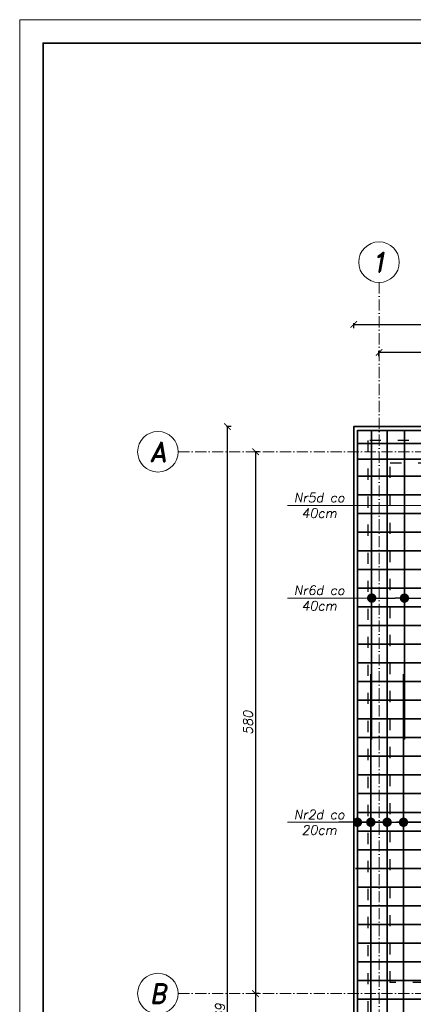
# Model space of a CAD drawing. Header units: millimetres. Extents: x 295948 to 312016, y 6878 to 18016.
# Tile 88 of 252: x 300516 to 300937, y 16273 to 17327. Entities that reach past the tile are written whole.
import ezdxf

# ---------------------------------------------------------------- set-up
doc = ezdxf.new("R2010")
doc.units = ezdxf.units.MM
doc.linetypes.add('ACAD_ISO03W100', pattern=[30, 12, -18])
doc.linetypes.add('ACAD_ISO10W100', pattern=[18, 12, -3, 0, -3])
for name, color, linetype, lineweight in [('konstrukcja', 3, 'Continuous', 35), ('konstrukcja wymiary', 1, 'Continuous', 13), ('opisy', 2, 'Continuous', 18), ('osie', 5, 'ACAD_ISO10W100', 13), ('zbrojenie płyty', 141, 'Continuous', 35)]:
    doc.layers.add(name, color=color, linetype=linetype, lineweight=lineweight)
doc.layers.add('przerywane', color=6, linetype='ACAD_ISO03W100')
doc.styles.add('KONSTRUKCJA', font='romand.shx', dxfattribs={"oblique": 10})
doc.styles.get("Standard").update_dxf_attribs({"font": 'romand.shx', "oblique": 10})
doc.dimstyles.new('150', dxfattribs={"dimtxt": 10, "dimasz": 7, "dimexe": 1.25, "dimexo": 0.625, "dimgap": 3, "dimtad": 1, "dimdec": 0, "dimrnd": 0.5, "dimtxsty": 'KONSTRUKCJA', "dimblk": 'ARCHTICK', "dimcen": 2.5, "dimadec": 0, "dimazin": 0, "dimtfac": 1, "dimtdec": 0, "dimtix": 1, "dimtmove": 0, "dimatfit": 3, "dimfxl": 4, "dimfxlon": 1, "dimarcsym": 0})
doc.dimstyles.new('kropki', dxfattribs={"dimtxt": 0.001, "dimasz": 10, "dimexe": 1.25, "dimexo": 0.625, "dimgap": 1, "dimtad": 1, "dimtxsty": 'Standard', "dimblk": 'DOT', "dimcen": 2.5, "dimadec": 0, "dimazin": 0, "dimtfac": 1, "dimtmove": 0, "dimatfit": 3, "dimfxl": 1, "dimfxlon": 1, "dimarcsym": 0})

# ---------------------------------------------------------------- blocks, each defined once
blk = doc.blocks.new('_ArchTick')
at = {"color": 0, "linetype": 'ByBlock', "lineweight": 13, "const_width": 0.15}
blk.add_lwpolyline([(-0.5, -0.5), (0.5, 0.5)], dxfattribs=at)
blk = doc.blocks.new('*D1808')
at = {"layer": 'Defpoints', "color": 0, "transparency": 16777216}
for p in [(300888.4, 16864.2), (300768.4, 16284.2), (300888.4, 16284.2)]:
    blk.add_point(p, dxfattribs=at)
at = {"layer": 'konstrukcja wymiary', "color": 0, "lineweight": -2, "transparency": 16777216}
for p, q in [((300772.4, 16864.2), (300767.2, 16864.2)), ((300768.4, 16864.2), (300768.4, 16284.2)), ((300772.4, 16284.2), (300767.2, 16284.2))]:
    blk.add_line(p, q, dxfattribs=at)
at = {"layer": 'konstrukcja wymiary', "color": 0, "lineweight": -2, "transparency": 16777216, "xscale": 7, "yscale": 7, "zscale": 7}
for p, rotation in [((300768.4, 16864.2), 90), ((300768.4, 16284.2), 270)]:
    blk.add_blockref('_ArchTick', p, dxfattribs=dict(at, rotation=rotation))
at = {"layer": 'konstrukcja wymiary', "color": 0, "transparency": 16777216, "insert": (300760.4, 16574.2), "char_height": 10, "attachment_point": 5, "rotation": 90, "style": 'KONSTRUKCJA'}
blk.add_mtext('580', dxfattribs=at)
blk = doc.blocks.new('*D1809')
at = {"layer": 'Defpoints', "color": 0, "transparency": 16777216}
for p in [(300888.4, 16284.2), (300768.4, 15709.2), (300888.4, 15709.2)]:
    blk.add_point(p, dxfattribs=at)
at = {"layer": 'konstrukcja wymiary', "color": 0, "lineweight": -2, "transparency": 16777216}
for p, q in [((300772.4, 16284.2), (300767.2, 16284.2)), ((300768.4, 16284.2), (300768.4, 15709.2)), ((300772.4, 15709.2), (300767.2, 15709.2))]:
    blk.add_line(p, q, dxfattribs=at)
at = {"layer": 'konstrukcja wymiary', "color": 0, "lineweight": -2, "transparency": 16777216, "xscale": 7, "yscale": 7, "zscale": 7}
for p, rotation in [((300768.4, 16284.2), 90), ((300768.4, 15709.2), 270)]:
    blk.add_blockref('_ArchTick', p, dxfattribs=dict(at, rotation=rotation))
at = {"layer": 'konstrukcja wymiary', "color": 0, "transparency": 16777216, "insert": (300760.4, 15996.7), "char_height": 10, "attachment_point": 5, "rotation": 90, "style": 'KONSTRUKCJA'}
blk.add_mtext('575', dxfattribs=at)
blk = doc.blocks.new('*D1811')
at = {"layer": 'Defpoints', "color": 0, "transparency": 16777216}
for p in [(300738.4, 16891.2), (300873.4, 16891.2), (300873.4, 15622.2)]:
    blk.add_point(p, dxfattribs=at)
at = {"layer": 'konstrukcja wymiary', "color": 0, "lineweight": -2, "transparency": 16777216}
for p, q in [((300742.4, 16891.2), (300737.2, 16891.2)), ((300738.4, 15622.2), (300738.4, 16891.2)), ((300742.4, 15622.2), (300737.2, 15622.2))]:
    blk.add_line(p, q, dxfattribs=at)
at = {"layer": 'konstrukcja wymiary', "color": 0, "lineweight": -2, "transparency": 16777216, "xscale": 7, "yscale": 7, "zscale": 7}
for p, rotation in [((300738.4, 16891.2), 90), ((300738.4, 15622.2), 270)]:
    blk.add_blockref('_ArchTick', p, dxfattribs=dict(at, rotation=rotation))
at = {"layer": 'konstrukcja wymiary', "color": 0, "transparency": 16777216, "insert": (300730.4, 16256.7), "char_height": 10, "attachment_point": 5, "rotation": 90, "style": 'KONSTRUKCJA'}
blk.add_mtext('1269', dxfattribs=at)
blk = doc.blocks.new('*D1817')
at = {"layer": 'Defpoints', "color": 0, "transparency": 16777216}
for p in [(300900.4, 16970.6), (300900.4, 16876.2), (301320.4, 16876.2)]:
    blk.add_point(p, dxfattribs=at)
at = {"layer": 'konstrukcja wymiary', "color": 0, "lineweight": -2, "transparency": 16777216}
for p, q in [((300900.4, 16966.6), (300900.4, 16971.8)), ((301320.4, 16970.6), (300900.4, 16970.6)), ((301320.4, 16966.6), (301320.4, 16971.8))]:
    blk.add_line(p, q, dxfattribs=at)
at = {"layer": 'konstrukcja wymiary', "color": 0, "lineweight": -2, "transparency": 16777216, "xscale": 7, "yscale": 7, "zscale": 7, "rotation": 180}
blk.add_blockref('_ArchTick', (300900.4, 16970.6), dxfattribs=at)
at = {"layer": 'konstrukcja wymiary', "color": 0, "lineweight": -2, "transparency": 16777216, "xscale": 7, "yscale": 7, "zscale": 7}
blk.add_blockref('_ArchTick', (301320.4, 16970.6), dxfattribs=at)
at = {"layer": 'konstrukcja wymiary', "color": 0, "transparency": 16777216, "insert": (301110.4, 16978.6), "char_height": 10, "attachment_point": 5, "style": 'KONSTRUKCJA'}
blk.add_mtext('420', dxfattribs=at)
blk = doc.blocks.new('*D1818')
at = {"layer": 'Defpoints', "color": 0, "transparency": 16777216}
for p in [(302687.4, 17000.6), (300873.4, 16891.2), (302687.4, 16891.2)]:
    blk.add_point(p, dxfattribs=at)
at = {"layer": 'konstrukcja wymiary', "color": 0, "lineweight": -2, "transparency": 16777216}
for p, q in [((300873.4, 16996.6), (300873.4, 17001.8)), ((300873.4, 17000.6), (302687.4, 17000.6)), ((302687.4, 16996.6), (302687.4, 17001.8))]:
    blk.add_line(p, q, dxfattribs=at)
at = {"layer": 'konstrukcja wymiary', "color": 0, "lineweight": -2, "transparency": 16777216, "xscale": 7, "yscale": 7, "zscale": 7, "rotation": 180}
blk.add_blockref('_ArchTick', (300873.4, 17000.6), dxfattribs=at)
at = {"layer": 'konstrukcja wymiary', "color": 0, "lineweight": -2, "transparency": 16777216, "xscale": 7, "yscale": 7, "zscale": 7}
blk.add_blockref('_ArchTick', (302687.4, 17000.6), dxfattribs=at)
at = {"layer": 'konstrukcja wymiary', "color": 0, "transparency": 16777216, "insert": (301780.4, 17008.6), "char_height": 10, "attachment_point": 5, "style": 'KONSTRUKCJA'}
blk.add_mtext('1814', dxfattribs=at)
blk = doc.blocks.new('_Dot')
at = {"color": 0, "linetype": 'ByBlock', "lineweight": -2}
blk.add_line((-0.5, 0), (-1, 0), dxfattribs=at)
at = {"color": 0, "linetype": 'ByBlock', "const_width": 0.5}
blk.add_lwpolyline([(-0.25, 0, 1), (0.25, 0, 1)], format="xyb", close=True, dxfattribs=at)
blk = doc.blocks.new('*D1976')
at = {"layer": 'Defpoints', "color": 0, "transparency": 16777216}
for p in [(300927.6, 16707.6), (300892.6, 16698.2), (300927.6, 16698.2)]:
    blk.add_point(p, dxfattribs=at)
at = {"layer": 'konstrukcja wymiary', "color": 0, "lineweight": -2, "transparency": 16777216}
for p, q in [((300892.6, 16706.6), (300892.6, 16708.9)), ((300902.6, 16707.6), (300917.6, 16707.6)), ((300927.6, 16706.6), (300927.6, 16708.9))]:
    blk.add_line(p, q, dxfattribs=at)
at = {"layer": 'konstrukcja wymiary', "color": 0, "lineweight": -2, "transparency": 16777216, "xscale": 10, "yscale": 10, "zscale": 10, "rotation": 180}
blk.add_blockref('_Dot', (300892.6, 16707.6), dxfattribs=at)
at = {"layer": 'konstrukcja wymiary', "color": 0, "lineweight": -2, "transparency": 16777216, "xscale": 10, "yscale": 10, "zscale": 10}
blk.add_blockref('_Dot', (300927.6, 16707.6), dxfattribs=at)
at = {"layer": 'konstrukcja wymiary', "color": 0, "transparency": 16777216, "insert": (300910.1, 16708.6), "char_height": 0.001, "attachment_point": 5}
blk.add_mtext('35', dxfattribs=at)
blk = doc.blocks.new('*D1977')
at = {"layer": 'Defpoints', "color": 0, "transparency": 16777216}
for p in [(300967.6, 16707.6), (300927.6, 16698.2), (300967.6, 16698.2)]:
    blk.add_point(p, dxfattribs=at)
at = {"layer": 'konstrukcja wymiary', "color": 0, "lineweight": -2, "transparency": 16777216}
for p, q in [((300927.6, 16706.6), (300927.6, 16708.9)), ((300937.6, 16707.6), (300957.6, 16707.6)), ((300967.6, 16706.6), (300967.6, 16708.9))]:
    blk.add_line(p, q, dxfattribs=at)
at = {"layer": 'konstrukcja wymiary', "color": 0, "lineweight": -2, "transparency": 16777216, "xscale": 10, "yscale": 10, "zscale": 10, "rotation": 180}
blk.add_blockref('_Dot', (300927.6, 16707.6), dxfattribs=at)
at = {"layer": 'konstrukcja wymiary', "color": 0, "lineweight": -2, "transparency": 16777216, "xscale": 10, "yscale": 10, "zscale": 10}
blk.add_blockref('_Dot', (300967.6, 16707.6), dxfattribs=at)
at = {"layer": 'konstrukcja wymiary', "color": 0, "transparency": 16777216, "insert": (300947.6, 16708.6), "char_height": 0.001, "attachment_point": 5}
blk.add_mtext('40', dxfattribs=at)
blk = doc.blocks.new('*D2065')
at = {"layer": 'Defpoints', "color": 0, "transparency": 16777216}
for p in [(300966.6, 16467.6), (300926.6, 16458.2), (300966.6, 16458.2)]:
    blk.add_point(p, dxfattribs=at)
at = {"layer": 'konstrukcja wymiary', "color": 0, "lineweight": -2, "transparency": 16777216}
for p, q in [((300926.6, 16466.6), (300926.6, 16468.9)), ((300936.6, 16467.6), (300956.6, 16467.6)), ((300966.6, 16466.6), (300966.6, 16468.9))]:
    blk.add_line(p, q, dxfattribs=at)
at = {"layer": 'konstrukcja wymiary', "color": 0, "lineweight": -2, "transparency": 16777216, "xscale": 10, "yscale": 10, "zscale": 10, "rotation": 180}
blk.add_blockref('_Dot', (300926.6, 16467.6), dxfattribs=at)
at = {"layer": 'konstrukcja wymiary', "color": 0, "lineweight": -2, "transparency": 16777216, "xscale": 10, "yscale": 10, "zscale": 10}
blk.add_blockref('_Dot', (300966.6, 16467.6), dxfattribs=at)
at = {"layer": 'konstrukcja wymiary', "color": 0, "transparency": 16777216, "insert": (300946.6, 16468.6), "char_height": 0.001, "attachment_point": 5}
blk.add_mtext('40', dxfattribs=at)
blk = doc.blocks.new('*D2138')
at = {"layer": 'Defpoints', "color": 0, "transparency": 16777216}
for p in [(300909.1, 16467.6), (300909.1, 16458.2), (301526.6, 16457.2)]:
    blk.add_point(p, dxfattribs=at)
at = {"layer": 'konstrukcja wymiary', "color": 0, "lineweight": -2, "transparency": 16777216}
for p, q in [((300909.1, 16466.6), (300909.1, 16468.9)), ((301516.6, 16467.6), (300919.1, 16467.6)), ((301526.6, 16466.6), (301526.6, 16468.9))]:
    blk.add_line(p, q, dxfattribs=at)
at = {"layer": 'konstrukcja wymiary', "color": 0, "lineweight": -2, "transparency": 16777216, "xscale": 10, "yscale": 10, "zscale": 10, "rotation": 180}
blk.add_blockref('_Dot', (300909.1, 16467.6), dxfattribs=at)
at = {"layer": 'konstrukcja wymiary', "color": 0, "lineweight": -2, "transparency": 16777216, "xscale": 10, "yscale": 10, "zscale": 10}
blk.add_blockref('_Dot', (301526.6, 16467.6), dxfattribs=at)
at = {"layer": 'konstrukcja wymiary', "color": 0, "transparency": 16777216, "insert": (301217.9, 16468.6), "char_height": 0.001, "attachment_point": 5}
blk.add_mtext('617,41', dxfattribs=at)
blk = doc.blocks.new('*D2139')
at = {"layer": 'Defpoints', "color": 0, "transparency": 16777216}
for p in [(300891.6, 16467.6), (300891.6, 16458.2), (300909.1, 16458.2)]:
    blk.add_point(p, dxfattribs=at)
at = {"layer": 'konstrukcja wymiary', "color": 0, "lineweight": -2, "transparency": 16777216}
for p, q in [((300881.6, 16467.6), (300871.6, 16467.6)), ((300891.6, 16466.6), (300891.6, 16468.9)), ((300909.1, 16467.6), (300891.6, 16467.6)), ((300909.1, 16466.6), (300909.1, 16468.9)), ((300919.1, 16467.6), (300929.1, 16467.6))]:
    blk.add_line(p, q, dxfattribs=at)
at = {"layer": 'konstrukcja wymiary', "color": 0, "lineweight": -2, "transparency": 16777216, "xscale": 10, "yscale": 10, "zscale": 10}
blk.add_blockref('_Dot', (300891.6, 16467.6), dxfattribs=at)
at = {"layer": 'konstrukcja wymiary', "color": 0, "lineweight": -2, "transparency": 16777216, "xscale": 10, "yscale": 10, "zscale": 10, "rotation": 180}
blk.add_blockref('_Dot', (300909.1, 16467.6), dxfattribs=at)
at = {"layer": 'konstrukcja wymiary', "color": 0, "transparency": 16777216, "insert": (300900.4, 16468.6), "char_height": 0.001, "attachment_point": 5}
blk.add_mtext('17,59', dxfattribs=at)
blk = doc.blocks.new('*D2140')
at = {"layer": 'Defpoints', "color": 0, "transparency": 16777216}
for p in [(300877.4, 16467.6), (300877.4, 16458.2), (300891.6, 16458.2)]:
    blk.add_point(p, dxfattribs=at)
at = {"layer": 'konstrukcja wymiary', "color": 0, "lineweight": -2, "transparency": 16777216}
for p, q in [((300867.4, 16467.6), (300857.4, 16467.6)), ((300877.4, 16466.6), (300877.4, 16468.9)), ((300891.6, 16467.6), (300877.4, 16467.6)), ((300891.6, 16466.6), (300891.6, 16468.9)), ((300901.6, 16467.6), (300911.6, 16467.6))]:
    blk.add_line(p, q, dxfattribs=at)
at = {"layer": 'konstrukcja wymiary', "color": 0, "lineweight": -2, "transparency": 16777216, "xscale": 10, "yscale": 10, "zscale": 10}
blk.add_blockref('_Dot', (300877.4, 16467.6), dxfattribs=at)
at = {"layer": 'konstrukcja wymiary', "color": 0, "lineweight": -2, "transparency": 16777216, "xscale": 10, "yscale": 10, "zscale": 10, "rotation": 180}
blk.add_blockref('_Dot', (300891.6, 16467.6), dxfattribs=at)
at = {"layer": 'konstrukcja wymiary', "color": 0, "transparency": 16777216, "insert": (300884.5, 16468.6), "char_height": 0.001, "attachment_point": 5}
blk.add_mtext('14,12', dxfattribs=at)
blk = doc.blocks.new('*D2141')
at = {"layer": 'Defpoints', "color": 0, "transparency": 16777216}
for p in [(301902.6, 16467.6), (300877.4, 16458.2), (301902.6, 16457.2)]:
    blk.add_point(p, dxfattribs=at)
at = {"layer": 'konstrukcja wymiary', "color": 0, "lineweight": -2, "transparency": 16777216}
for p, q in [((300877.4, 16466.6), (300877.4, 16468.9)), ((300887.4, 16467.6), (301892.6, 16467.6)), ((301902.6, 16466.6), (301902.6, 16468.9))]:
    blk.add_line(p, q, dxfattribs=at)
at = {"layer": 'konstrukcja wymiary', "color": 0, "lineweight": -2, "transparency": 16777216, "xscale": 10, "yscale": 10, "zscale": 10, "rotation": 180}
blk.add_blockref('_Dot', (300877.4, 16467.6), dxfattribs=at)
at = {"layer": 'konstrukcja wymiary', "color": 0, "lineweight": -2, "transparency": 16777216, "xscale": 10, "yscale": 10, "zscale": 10}
blk.add_blockref('_Dot', (301902.6, 16467.6), dxfattribs=at)
at = {"layer": 'konstrukcja wymiary', "color": 0, "transparency": 16777216, "insert": (301390, 16468.6), "char_height": 0.001, "attachment_point": 5}
blk.add_mtext('1025,12', dxfattribs=at)

msp = doc.modelspace()

# ---------------------------------------------------------------- linework, layer by layer
at = {"layer": 'konstrukcja'}
msp.add_lwpolyline([(306241.285, 17301.794), (306241.285, 15251.794), (300541.285, 15251.794), (300541.285, 17301.794)], close=True, dxfattribs=at)
msp.add_lwpolyline([(301547.44, 15622.224), (300873.44, 15622.224), (300873.44, 16891.224), (302687.44, 16891.224), (302687.44, 15622.224), (302013.44, 15622.224)], dxfattribs=at)
at = {"layer": 'konstrukcja wymiary'}
for p, q in [((301593.558, 16806.869), (300802.526, 16806.869)), ((300912.44, 16707.605), (300802.526, 16707.605)), ((300912.44, 16467.605), (300802.526, 16467.605))]:
    msp.add_line(p, q, dxfattribs=at)
msp.add_lwpolyline([(306266.285, 17326.794), (306266.285, 15226.794), (300516.285, 15226.794), (300516.285, 17326.794)], close=True, dxfattribs=at)
at = {"layer": 'opisy'}
for centre in [(300900.44, 17067.209), (300664.071, 16864.224), (300664.071, 16284.224)]:
    msp.add_circle(centre, 21.7, dxfattribs=at)
at = {"layer": 'osie'}
for p, q in [((300900.44, 17045.509), (300900.44, 15571.332)), ((300685.771, 16864.224), (302708.51, 16864.224)), ((300685.771, 16284.224), (302708.51, 16284.224))]:
    msp.add_line(p, q, dxfattribs=at)
at = {"layer": 'przerywane'}
for p, q in [((302672.44, 16876.224), (300888.44, 16876.224)), ((300888.44, 16876.224), (300888.44, 15637.224)), ((300912.44, 16296.224), (300912.44, 16852.224)), ((300912.44, 16852.224), (301308.44, 16852.224)), ((301308.44, 16296.224), (300912.44, 16296.224))]:
    msp.add_line(p, q, dxfattribs=at)
at = {"layer": 'zbrojenie płyty'}
for p, q in [((300877.44, 16887.224), (300877.44, 15887.224)), ((300877.44, 16887.143), (301250.44, 16887.143)), ((300892.558, 16887.224), (300892.558, 16556.224)), ((300909.144, 16887.224), (300909.144, 15887.224)), ((300927.558, 16887.224), (300927.558, 16556.224)), ((300877.44, 16873.243), (301552.132, 16873.243)), ((300877.44, 16856.377), (301250.44, 16856.377)), ((300877.44, 16838.243), (301552.132, 16838.243)), ((300877.44, 16818.243), (301250.44, 16818.243)), ((300877.44, 16798.243), (301552.132, 16798.243)), ((300877.44, 16778.243), (301250.44, 16778.243)), ((300877.44, 16758.243), (301552.132, 16758.243)), ((300877.44, 16738.243), (301250.44, 16738.243)), ((300877.44, 16718.243), (301552.132, 16718.243)), ((300877.44, 16698.243), (301250.44, 16698.243)), ((300877.44, 16678.243), (301552.132, 16678.243)), ((300877.44, 16658.243), (301250.44, 16658.243)), ((300877.44, 16638.243), (301552.132, 16638.243)), ((300891.558, 16626.224), (300891.558, 15626.224)), ((300926.558, 16626.224), (300926.558, 15626.224)), ((300877.44, 16618.243), (301250.44, 16618.243)), ((300877.44, 16598.243), (301552.132, 16598.243)), ((300877.44, 16578.243), (301250.44, 16578.243)), ((300877.44, 16558.243), (301552.132, 16558.243)), ((300877.44, 16538.243), (301250.44, 16538.243)), ((300877.44, 16518.243), (301552.132, 16518.243)), ((300877.44, 16498.243), (301250.44, 16498.243)), ((300877.44, 16478.243), (301552.132, 16478.243)), ((300877.44, 16458.243), (301250.44, 16458.243)), ((300877.44, 16438.243), (301552.132, 16438.243)), ((300875.322, 16418.243), (301248.322, 16418.243)), ((300877.44, 16398.243), (301552.132, 16398.243)), ((300877.44, 16378.243), (301250.44, 16378.243)), ((300877.44, 16358.243), (301552.132, 16358.243)), ((300877.44, 16338.243), (301250.44, 16338.243)), ((300877.44, 16318.243), (301552.132, 16318.243)), ((300877.44, 16298.243), (301250.44, 16298.243)), ((300877.44, 16278.243), (301552.132, 16278.243))]:
    msp.add_line(p, q, dxfattribs=at)

# ---------------------------------------------------------------- texts
at = {"layer": 'opisy', "attachment_point": 5}
for s, insert, char_height, width in [('1', (300900.44, 17067.209), 21, 6.92519), ('A', (300664.071, 16864.224), 21, 6.92519), ('Nr5d co\\P40cm', (300836.48, 16806.869), 10, 231.49388), ('Nr6d co\\P40cm', (300836.48, 16707.605), 10, 231.49388), ('Nr2d co\\P20cm', (300836.48, 16467.605), 10, 231.49388), ('B', (300664.071, 16284.224), 21, 6.92519)]:
    msp.add_mtext(s, dxfattribs=dict(at, insert=insert, char_height=char_height, width=width))

# ---------------------------------------------------------------- dimensions: what is measured, and where the dimension line sits
at = {"layer": 'konstrukcja wymiary'}
for base, p1, p2, dimstyle, picture, middle in [((302687.44, 17000.584), (300873.44, 16891.224), (302687.44, 16891.224), '150', '*D1818', (301780.44, 17008.584)), ((300900.44, 16970.584), (301320.44, 16876.224), (300900.44, 16876.224), '150', '*D1817', (301110.44, 16978.584)), ((300967.558, 16707.605), (300927.558, 16698.243), (300967.558, 16698.243), 'kropki', '*D1977', (300947.558, 16708.605)), ((300877.44, 16467.605), (300891.558, 16458.243), (300877.44, 16458.243), 'kropki', '*D2140', (300884.499, 16468.605)), ((300891.558, 16467.605), (300909.144, 16458.243), (300891.558, 16458.243), 'kropki', '*D2139', (300900.351, 16468.605)), ((301902.558, 16467.605), (300877.44, 16458.243), (301902.558, 16457.243), 'kropki', '*D2141', (301389.999, 16468.605)), ((300909.144, 16467.605), (301526.558, 16457.243), (300909.144, 16458.243), 'kropki', '*D2138', (301217.851, 16468.605)), ((300966.558, 16467.605), (300926.558, 16458.243), (300966.558, 16458.243), 'kropki', '*D2065', (300946.558, 16468.605))]:
    dim = msp.add_linear_dim(base=base, p1=p1, p2=p2, dimstyle=dimstyle, override={"dimtmove": 1}, dxfattribs=at)
    dim.commit()
    dim.dimension.update_dxf_attribs({"geometry": picture, "text_midpoint": middle})
for base, p1, p2, picture, middle in [((300738.44, 16891.224), (300873.44, 15622.224), (300873.44, 16891.224), '*D1811', (300730.44, 16256.724)), ((300768.44, 15709.224), (300888.44, 16284.224), (300888.44, 15709.224), '*D1809', (300760.44, 15996.724))]:
    dim = msp.add_linear_dim(base=base, p1=p1, p2=p2, angle=90, dimstyle='150', override={"dimtmove": 1}, dxfattribs=at)
    dim.commit()
    dim.dimension.update_dxf_attribs({"geometry": picture, "text_midpoint": middle})
dim = msp.add_linear_dim(base=(300768.44, 16284.224), p1=(300888.44, 16864.224), p2=(300888.44, 16284.224), angle=90, dimstyle='150', dxfattribs=at)
dim.commit()
dim.dimension.update_dxf_attribs({"geometry": '*D1808', "text_midpoint": (300760.44, 16574.224)})
dim = msp.add_linear_dim(base=(300927.558, 16707.605), p1=(300892.558, 16698.243), p2=(300927.558, 16698.243), dimstyle='kropki', dxfattribs=at)
dim.commit()
dim.dimension.update_dxf_attribs({"geometry": '*D1976', "text_midpoint": (300910.058, 16708.605)})

doc.saveas('drawing.dxf')
